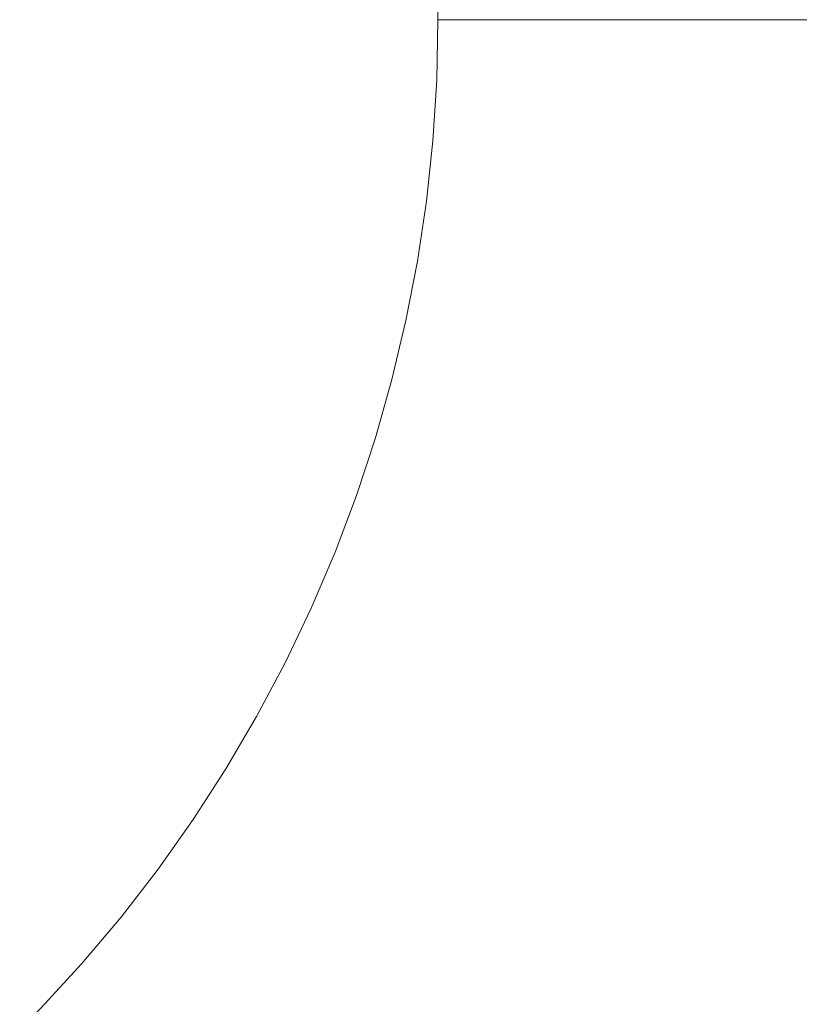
# Model space of a CAD drawing. Header units: centimetres. Extents: x -25.8 to 27.5, y 33.3 to 35.1.
# Tile 250 of 256: x 9.4777 to 9.5323, y 33.7712 to 33.8401. Entities that reach past the tile are written whole.
import ezdxf

# ---------------------------------------------------------------- set-up
doc = ezdxf.new("R2010")
doc.units = ezdxf.units.CM
doc.header["$LTSCALE"] = 2.54
doc.layers.add('Lucido design-1', color=7, linetype='Continuous')

# ---------------------------------------------------------------- blocks, each defined once
blk = doc.blocks.new('Gruppo-6-1')
at = {"color": 7, "linetype": 'Continuous', "lineweight": 9}
for points in [[(-25.69296, 35.040112, 330.586121), (-25.69296, 33.440112, 330.586121), (27.40704, 33.440112, 330.586121), (27.40704, 35.040112, 330.586121)], [(-25.69296, 35.040112, 306.619358), (-25.69296, 33.440112, 306.619358), (27.40704, 33.440112, 306.619358), (27.40704, 35.040112, 306.619358)]]:
    blk.add_3dface(points, dxfattribs=at)
for points, invisible_edges in [([(-7.79296, 35.040112, 330.186121), (9.50704, 35.040112, 330.186121), (9.40704, 33.740112, 330.186121), (-7.69296, 33.740112, 330.186121)], 10), ([(-7.79296, 35.040112, 306.219358), (9.50704, 35.040112, 306.219358), (9.40704, 33.740112, 306.219358), (-7.69296, 33.740112, 306.219358)], 10), ([(9.40704, 33.740112, 330.186121), (9.50704, 35.040112, 330.186121), (9.50704, 33.840112, 330.186121)], 9), ([(9.40704, 33.740112, 306.219358), (9.50704, 35.040112, 306.219358), (9.50704, 33.840112, 306.219358)], 9), ([(9.40704, 33.740112, 330.186121), (9.50704, 33.840112, 330.186121), (9.50695, 33.835868, 330.186121)], 9), ([(9.40704, 33.740112, 306.219358), (9.50704, 33.840112, 306.219358), (9.50695, 33.835868, 306.219358)], 9), ([(9.510962, 33.840112, 330.186045), (9.510869, 33.835701, 330.186045), (9.50695, 33.835868, 330.186121), (9.50704, 33.840112, 330.186121)], 3), ([(9.510962, 33.840112, 306.219281), (9.510869, 33.835701, 306.219281), (9.50695, 33.835868, 306.219358), (9.50704, 33.840112, 306.219358)], 3), ([(9.515166, 33.840112, 330.185791), (9.515068, 33.835523, 330.185791), (9.510869, 33.835701, 330.186045), (9.510962, 33.840112, 330.186045)], 7), ([(9.515166, 33.840112, 306.219028), (9.515068, 33.835523, 306.219028), (9.510869, 33.835701, 306.219281), (9.510962, 33.840112, 306.219281)], 7), ([(9.515068, 33.835523, 330.185791), (9.515166, 33.840112, 330.185791), (9.515259, 33.840112, 330.185781)], 9), ([(9.515259, 33.840112, 330.185781), (9.519353, 33.840112, 330.185361), (9.519252, 33.835345, 330.185361), (9.515068, 33.835523, 330.185791)], 14), ([(9.515068, 33.835523, 306.219028), (9.515166, 33.840112, 306.219028), (9.515259, 33.840112, 306.219018)], 9), ([(9.515259, 33.840112, 306.219018), (9.519353, 33.840112, 306.218597), (9.519252, 33.835345, 306.218597), (9.515068, 33.835523, 306.219028)], 14), ([(9.519252, 33.835345, 330.185361), (9.519353, 33.840112, 330.185361), (9.519548, 33.840112, 330.185332)], 9), ([(9.519548, 33.840112, 330.185332), (9.523514, 33.840112, 330.184755), (9.523409, 33.835169, 330.184755), (9.519252, 33.835345, 330.185361)], 14), ([(9.519252, 33.835345, 306.218597), (9.519353, 33.840112, 306.218597), (9.519548, 33.840112, 306.218569)], 9), ([(9.519548, 33.840112, 306.218569), (9.523514, 33.840112, 306.217992), (9.523409, 33.835169, 306.217992), (9.519252, 33.835345, 306.218597)], 14), ([(9.523409, 33.835169, 330.184755), (9.523514, 33.840112, 330.184755), (9.523807, 33.840112, 330.1847)], 9), ([(9.523807, 33.840112, 330.1847), (9.527642, 33.840112, 330.183976), (9.527534, 33.834993, 330.183976), (9.523409, 33.835169, 330.184755)], 14), ([(9.523409, 33.835169, 306.217992), (9.523514, 33.840112, 306.217992), (9.523807, 33.840112, 306.217937)], 9), ([(9.523807, 33.840112, 306.217937), (9.527642, 33.840112, 306.217213), (9.527534, 33.834993, 306.217213), (9.523409, 33.835169, 306.217992)], 14), ([(9.527534, 33.834993, 330.183976), (9.527642, 33.840112, 330.183976), (9.528027, 33.840112, 330.183887)], 9), ([(9.528027, 33.840112, 330.183887), (9.53173, 33.840112, 330.183026), (9.531618, 33.83482, 330.183026), (9.527534, 33.834993, 330.183976)], 14), ([(9.527534, 33.834993, 306.217213), (9.527642, 33.840112, 306.217213), (9.528027, 33.840112, 306.217124)], 9), ([(9.528027, 33.840112, 306.217124), (9.53173, 33.840112, 306.216262), (9.531618, 33.83482, 306.216262), (9.527534, 33.834993, 306.217213)], 14), ([(9.531618, 33.83482, 330.183026), (9.53173, 33.840112, 330.183026), (9.532202, 33.840112, 330.182895)], 9), ([(9.532202, 33.840112, 330.182895), (9.535771, 33.840112, 330.181905), (9.535655, 33.834649, 330.181905), (9.531618, 33.83482, 330.183026)], 14), ([(9.531618, 33.83482, 306.216262), (9.53173, 33.840112, 306.216262), (9.532202, 33.840112, 306.216132)], 9), ([(9.532202, 33.840112, 306.216132), (9.535771, 33.840112, 306.215142), (9.535655, 33.834649, 306.215142), (9.531618, 33.83482, 306.216262)], 14), ([(9.50695, 33.835868, 330.186121), (9.50668, 33.831631, 330.186121), (9.50623, 33.82741, 330.186121), (9.40704, 33.740112, 330.186121)], 12), ([(9.50695, 33.835868, 306.219358), (9.50668, 33.831631, 306.219358), (9.50623, 33.82741, 306.219358), (9.40704, 33.740112, 306.219358)], 12), ([(9.510869, 33.835701, 330.186045), (9.510588, 33.831299, 330.186045), (9.50668, 33.831631, 330.186121), (9.50695, 33.835868, 330.186121)], 11), ([(9.510869, 33.835701, 306.219281), (9.510588, 33.831299, 306.219281), (9.50668, 33.831631, 306.219358), (9.50695, 33.835868, 306.219358)], 11), ([(9.515068, 33.835523, 330.185791), (9.514776, 33.830942, 330.185791), (9.510588, 33.831299, 330.186045), (9.510869, 33.835701, 330.186045)], 15), ([(9.515068, 33.835523, 306.219028), (9.514776, 33.830942, 306.219028), (9.510588, 33.831299, 306.219281), (9.510869, 33.835701, 306.219281)], 15), ([(9.519252, 33.835345, 330.185361), (9.518948, 33.830587, 330.185361), (9.514776, 33.830942, 330.185791), (9.515068, 33.835523, 330.185791)], 15), ([(9.519252, 33.835345, 306.218597), (9.518948, 33.830587, 306.218597), (9.514776, 33.830942, 306.219028), (9.515068, 33.835523, 306.219028)], 15), ([(9.523409, 33.835169, 330.184755), (9.523095, 33.830234, 330.184755), (9.518948, 33.830587, 330.185361), (9.519252, 33.835345, 330.185361)], 15), ([(9.523409, 33.835169, 306.217992), (9.523095, 33.830234, 306.217992), (9.518948, 33.830587, 306.218597), (9.519252, 33.835345, 306.218597)], 15), ([(9.527534, 33.834993, 330.183976), (9.527208, 33.829884, 330.183976), (9.523095, 33.830234, 330.184755), (9.523409, 33.835169, 330.184755)], 15), ([(9.527534, 33.834993, 306.217213), (9.527208, 33.829884, 306.217213), (9.523095, 33.830234, 306.217992), (9.523409, 33.835169, 306.217992)], 15), ([(9.531618, 33.83482, 330.183026), (9.531281, 33.829538, 330.183026), (9.527208, 33.829884, 330.183976), (9.527534, 33.834993, 330.183976)], 15), ([(9.531618, 33.83482, 306.216262), (9.531281, 33.829538, 306.216262), (9.527208, 33.829884, 306.217213), (9.527534, 33.834993, 306.217213)], 15), ([(9.535655, 33.834649, 330.181905), (9.535307, 33.829195, 330.181905), (9.531281, 33.829538, 330.183026), (9.531618, 33.83482, 330.183026)], 15), ([(9.535655, 33.834649, 306.215142), (9.535307, 33.829195, 306.215142), (9.531281, 33.829538, 306.216262), (9.531618, 33.83482, 306.216262)], 15), ([(9.510588, 33.831299, 330.186045), (9.510121, 33.826912, 330.186045), (9.50623, 33.82741, 330.186121), (9.50668, 33.831631, 330.186121)], 11), ([(9.510588, 33.831299, 306.219281), (9.510121, 33.826912, 306.219281), (9.50623, 33.82741, 306.219358), (9.50668, 33.831631, 306.219358)], 11), ([(9.514776, 33.830942, 330.185791), (9.51429, 33.826378, 330.185791), (9.510121, 33.826912, 330.186045), (9.510588, 33.831299, 330.186045)], 15), ([(9.514776, 33.830942, 306.219028), (9.51429, 33.826378, 306.219028), (9.510121, 33.826912, 306.219281), (9.510588, 33.831299, 306.219281)], 15), ([(9.518948, 33.830587, 330.185361), (9.518443, 33.825846, 330.185361), (9.51429, 33.826378, 330.185791), (9.514776, 33.830942, 330.185791)], 15), ([(9.518948, 33.830587, 306.218597), (9.518443, 33.825846, 306.218597), (9.51429, 33.826378, 306.219028), (9.514776, 33.830942, 306.219028)], 15), ([(9.523095, 33.830234, 330.184755), (9.522571, 33.825318, 330.184755), (9.518443, 33.825846, 330.185361), (9.518948, 33.830587, 330.185361)], 15), ([(9.523095, 33.830234, 306.217992), (9.522571, 33.825318, 306.217992), (9.518443, 33.825846, 306.218597), (9.518948, 33.830587, 306.218597)], 15), ([(9.527208, 33.829884, 330.183976), (9.526666, 33.824793, 330.183976), (9.522571, 33.825318, 330.184755), (9.523095, 33.830234, 330.184755)], 15), ([(9.527208, 33.829884, 306.217213), (9.526666, 33.824793, 306.217213), (9.522571, 33.825318, 306.217992), (9.523095, 33.830234, 306.217992)], 15), ([(9.531281, 33.829538, 330.183026), (9.53072, 33.824274, 330.183026), (9.526666, 33.824793, 330.183976), (9.527208, 33.829884, 330.183976)], 15), ([(9.531281, 33.829538, 306.216262), (9.53072, 33.824274, 306.216262), (9.526666, 33.824793, 306.217213), (9.527208, 33.829884, 306.217213)], 15), ([(9.535307, 33.829195, 330.181905), (9.534728, 33.823761, 330.181905), (9.53072, 33.824274, 330.183026), (9.531281, 33.829538, 330.183026)], 15), ([(9.535307, 33.829195, 306.215142), (9.534728, 33.823761, 306.215142), (9.53072, 33.824274, 306.216262), (9.531281, 33.829538, 306.216262)], 15), ([(9.40704, 33.740112, 330.186121), (9.50623, 33.82741, 330.186121), (9.505602, 33.823212, 330.186121), (9.504796, 33.819044, 330.186121)], 9), ([(9.50623, 33.82741, 306.219358), (9.505602, 33.823212, 306.219358), (9.40704, 33.740112, 306.219358)], 10), ([(9.510121, 33.826912, 330.186045), (9.509467, 33.822549, 330.186045), (9.505602, 33.823212, 330.186121), (9.50623, 33.82741, 330.186121)], 11), ([(9.510121, 33.826912, 306.219281), (9.509467, 33.822549, 306.219281), (9.505602, 33.823212, 306.219358), (9.50623, 33.82741, 306.219358)], 11), ([(9.51429, 33.826378, 330.185791), (9.51361, 33.821839, 330.185791), (9.509467, 33.822549, 330.186045), (9.510121, 33.826912, 330.186045)], 15), ([(9.51429, 33.826378, 306.219028), (9.51361, 33.821839, 306.219028), (9.509467, 33.822549, 306.219281), (9.510121, 33.826912, 306.219281)], 15), ([(9.518443, 33.825846, 330.185361), (9.517737, 33.821131, 330.185361), (9.51361, 33.821839, 330.185791), (9.51429, 33.826378, 330.185791)], 15), ([(9.518443, 33.825846, 306.218597), (9.517737, 33.821131, 306.218597), (9.51361, 33.821839, 306.219028), (9.51429, 33.826378, 306.219028)], 15), ([(9.522571, 33.825318, 330.184755), (9.521839, 33.820428, 330.184755), (9.517737, 33.821131, 330.185361), (9.518443, 33.825846, 330.185361)], 15), ([(9.522571, 33.825318, 306.217992), (9.521839, 33.820428, 306.217992), (9.517737, 33.821131, 306.218597), (9.518443, 33.825846, 306.218597)], 15), ([(9.526666, 33.824793, 330.183976), (9.525908, 33.81973, 330.183976), (9.521839, 33.820428, 330.184755), (9.522571, 33.825318, 330.184755)], 15), ([(9.526666, 33.824793, 306.217213), (9.525908, 33.81973, 306.217213), (9.521839, 33.820428, 306.217992), (9.522571, 33.825318, 306.217992)], 15), ([(9.53072, 33.824274, 330.183026), (9.529937, 33.819039, 330.183026), (9.525908, 33.81973, 330.183976), (9.526666, 33.824793, 330.183976)], 15), ([(9.53072, 33.824274, 306.216262), (9.529937, 33.819039, 306.216262), (9.525908, 33.81973, 306.217213), (9.526666, 33.824793, 306.217213)], 15), ([(9.534728, 33.823761, 330.181905), (9.533919, 33.818356, 330.181905), (9.529937, 33.819039, 330.183026), (9.53072, 33.824274, 330.183026)], 15), ([(9.534728, 33.823761, 306.215142), (9.533919, 33.818356, 306.215142), (9.529937, 33.819039, 306.216262), (9.53072, 33.824274, 306.216262)], 15), ([(9.40704, 33.740112, 306.219358), (9.505602, 33.823212, 306.219358), (9.504796, 33.819044, 306.219358), (9.503813, 33.814914, 306.219358)], 9), ([(9.509467, 33.822549, 330.186045), (9.50863, 33.818218, 330.186045), (9.504796, 33.819044, 330.186121), (9.505602, 33.823212, 330.186121)], 11), ([(9.509467, 33.822549, 306.219281), (9.50863, 33.818218, 306.219281), (9.504796, 33.819044, 306.219358), (9.505602, 33.823212, 306.219358)], 11), ([(9.51361, 33.821839, 330.185791), (9.512739, 33.817332, 330.185791), (9.50863, 33.818218, 330.186045), (9.509467, 33.822549, 330.186045)], 15), ([(9.51361, 33.821839, 306.219028), (9.512739, 33.817332, 306.219028), (9.50863, 33.818218, 306.219281), (9.509467, 33.822549, 306.219281)], 15), ([(9.517737, 33.821131, 330.185361), (9.516832, 33.81645, 330.185361), (9.512739, 33.817332, 330.185791), (9.51361, 33.821839, 330.185791)], 15), ([(9.517737, 33.821131, 306.218597), (9.516832, 33.81645, 306.218597), (9.512739, 33.817332, 306.219028), (9.51361, 33.821839, 306.219028)], 15), ([(9.521839, 33.820428, 330.184755), (9.5209, 33.815573, 330.184755), (9.516832, 33.81645, 330.185361), (9.517737, 33.821131, 330.185361)], 15), ([(9.521839, 33.820428, 306.217992), (9.5209, 33.815573, 306.217992), (9.516832, 33.81645, 306.218597), (9.517737, 33.821131, 306.218597)], 15), ([(9.525908, 33.81973, 330.183976), (9.524936, 33.814704, 330.183976), (9.5209, 33.815573, 330.184755), (9.521839, 33.820428, 330.184755)], 15), ([(9.525908, 33.81973, 306.217213), (9.524936, 33.814704, 306.217213), (9.5209, 33.815573, 306.217992), (9.521839, 33.820428, 306.217992)], 15), ([(9.529937, 33.819039, 330.183026), (9.528932, 33.813842, 330.183026), (9.524936, 33.814704, 330.183976), (9.525908, 33.81973, 330.183976)], 15), ([(9.529937, 33.819039, 306.216262), (9.528932, 33.813842, 306.216262), (9.524936, 33.814704, 306.217213), (9.525908, 33.81973, 306.217213)], 15), ([(9.504796, 33.819044, 330.186121), (9.503813, 33.814914, 330.186121), (9.502657, 33.81083, 330.186121), (9.40704, 33.740112, 330.186121)], 12), ([(9.50863, 33.818218, 330.186045), (9.507609, 33.813926, 330.186045), (9.503813, 33.814914, 330.186121), (9.504796, 33.819044, 330.186121)], 11), ([(9.50863, 33.818218, 306.219281), (9.507609, 33.813926, 306.219281), (9.503813, 33.814914, 306.219358), (9.504796, 33.819044, 306.219358)], 11), ([(9.533919, 33.818356, 330.181905), (9.532881, 33.812991, 330.181905), (9.528932, 33.813842, 330.183026), (9.529937, 33.819039, 330.183026)], 15), ([(9.533919, 33.818356, 306.215142), (9.532881, 33.812991, 306.215142), (9.528932, 33.813842, 306.216262), (9.529937, 33.819039, 306.216262)], 15), ([(9.512739, 33.817332, 330.185791), (9.511677, 33.812867, 330.185791), (9.507609, 33.813926, 330.186045), (9.50863, 33.818218, 330.186045)], 15), ([(9.512739, 33.817332, 306.219028), (9.511677, 33.812867, 306.219028), (9.507609, 33.813926, 306.219281), (9.50863, 33.818218, 306.219281)], 15), ([(9.516832, 33.81645, 330.185361), (9.515729, 33.811812, 330.185361), (9.511677, 33.812867, 330.185791), (9.512739, 33.817332, 330.185791)], 15), ([(9.516832, 33.81645, 306.218597), (9.515729, 33.811812, 306.218597), (9.511677, 33.812867, 306.219028), (9.512739, 33.817332, 306.219028)], 15), ([(9.5209, 33.815573, 330.184755), (9.519756, 33.810763, 330.184755), (9.515729, 33.811812, 330.185361), (9.516832, 33.81645, 330.185361)], 15), ([(9.5209, 33.815573, 306.217992), (9.519756, 33.810763, 306.217992), (9.515729, 33.811812, 306.218597), (9.516832, 33.81645, 306.218597)], 15), ([(9.524936, 33.814704, 330.183976), (9.523751, 33.809723, 330.183976), (9.519756, 33.810763, 330.184755), (9.5209, 33.815573, 330.184755)], 15), ([(9.524936, 33.814704, 306.217213), (9.523751, 33.809723, 306.217213), (9.519756, 33.810763, 306.217992), (9.5209, 33.815573, 306.217992)], 15), ([(9.503813, 33.814914, 306.219358), (9.502657, 33.81083, 306.219358), (9.40704, 33.740112, 306.219358)], 10), ([(9.507609, 33.813926, 330.186045), (9.506407, 33.809681, 330.186045), (9.502657, 33.81083, 330.186121), (9.503813, 33.814914, 330.186121)], 11), ([(9.507609, 33.813926, 306.219281), (9.506407, 33.809681, 306.219281), (9.502657, 33.81083, 306.219358), (9.503813, 33.814914, 306.219358)], 11), ([(9.528932, 33.813842, 330.183026), (9.527707, 33.808693, 330.183026), (9.523751, 33.809723, 330.183976), (9.524936, 33.814704, 330.183976)], 15), ([(9.528932, 33.813842, 306.216262), (9.527707, 33.808693, 306.216262), (9.523751, 33.809723, 306.217213), (9.524936, 33.814704, 306.217213)], 15), ([(9.511677, 33.812867, 330.185791), (9.510426, 33.80845, 330.185791), (9.506407, 33.809681, 330.186045), (9.507609, 33.813926, 330.186045)], 15), ([(9.511677, 33.812867, 306.219028), (9.510426, 33.80845, 306.219028), (9.506407, 33.809681, 306.219281), (9.507609, 33.813926, 306.219281)], 15), ([(9.532881, 33.812991, 330.181905), (9.531617, 33.807675, 330.181905), (9.527707, 33.808693, 330.183026), (9.528932, 33.813842, 330.183026)], 15), ([(9.532881, 33.812991, 306.215142), (9.531617, 33.807675, 306.215142), (9.527707, 33.808693, 306.216262), (9.528932, 33.813842, 306.216262)], 15), ([(9.515729, 33.811812, 330.185361), (9.51443, 33.807224, 330.185361), (9.510426, 33.80845, 330.185791), (9.511677, 33.812867, 330.185791)], 15), ([(9.515729, 33.811812, 306.218597), (9.51443, 33.807224, 306.218597), (9.510426, 33.80845, 306.219028), (9.511677, 33.812867, 306.219028)], 15), ([(9.536778, 33.812151, 330.180618), (9.535474, 33.80667, 330.180618), (9.531617, 33.807675, 330.181905), (9.532881, 33.812991, 330.181905)], 15), ([(9.536778, 33.812151, 306.213855), (9.535474, 33.80667, 306.213855), (9.531617, 33.807675, 306.215142), (9.532881, 33.812991, 306.215142)], 15), ([(9.519756, 33.810763, 330.184755), (9.518409, 33.806006, 330.184755), (9.51443, 33.807224, 330.185361), (9.515729, 33.811812, 330.185361)], 15), ([(9.519756, 33.810763, 306.217992), (9.518409, 33.806006, 306.217992), (9.51443, 33.807224, 306.218597), (9.515729, 33.811812, 306.218597)], 15), ([(9.40704, 33.740112, 330.186121), (9.502657, 33.81083, 330.186121), (9.501328, 33.806798, 330.186121), (9.499829, 33.802826, 330.186121)], 9), ([(9.40704, 33.740112, 306.219358), (9.502657, 33.81083, 306.219358), (9.501328, 33.806798, 306.219358), (9.499829, 33.802826, 306.219358)], 9), ([(9.506407, 33.809681, 330.186045), (9.505026, 33.805491, 330.186045), (9.501328, 33.806798, 330.186121), (9.502657, 33.81083, 330.186121)], 11), ([(9.506407, 33.809681, 306.219281), (9.505026, 33.805491, 306.219281), (9.501328, 33.806798, 306.219358), (9.502657, 33.81083, 306.219358)], 11), ([(9.523751, 33.809723, 330.183976), (9.522356, 33.804797, 330.183976), (9.518409, 33.806006, 330.184755), (9.519756, 33.810763, 330.184755)], 15), ([(9.523751, 33.809723, 306.217213), (9.522356, 33.804797, 306.217213), (9.518409, 33.806006, 306.217992), (9.519756, 33.810763, 306.217992)], 15), ([(9.510426, 33.80845, 330.185791), (9.508989, 33.804091, 330.185791), (9.505026, 33.805491, 330.186045), (9.506407, 33.809681, 330.186045)], 15), ([(9.510426, 33.80845, 306.219028), (9.508989, 33.804091, 306.219028), (9.505026, 33.805491, 306.219281), (9.506407, 33.809681, 306.219281)], 15), ([(9.527707, 33.808693, 330.183026), (9.526265, 33.8036, 330.183026), (9.522356, 33.804797, 330.183976), (9.523751, 33.809723, 330.183976)], 15), ([(9.527707, 33.808693, 306.216262), (9.526265, 33.8036, 306.216262), (9.522356, 33.804797, 306.217213), (9.523751, 33.809723, 306.217213)], 15), ([(9.51443, 33.807224, 330.185361), (9.512937, 33.802696, 330.185361), (9.508989, 33.804091, 330.185791), (9.510426, 33.80845, 330.185791)], 15), ([(9.51443, 33.807224, 306.218597), (9.512937, 33.802696, 306.218597), (9.508989, 33.804091, 306.219028), (9.510426, 33.80845, 306.219028)], 15), ([(9.531617, 33.807675, 330.181905), (9.530128, 33.802417, 330.181905), (9.526265, 33.8036, 330.183026), (9.527707, 33.808693, 330.183026)], 15), ([(9.531617, 33.807675, 306.215142), (9.530128, 33.802417, 306.215142), (9.526265, 33.8036, 306.216262), (9.527707, 33.808693, 306.216262)], 15), ([(9.518409, 33.806006, 330.184755), (9.516861, 33.80131, 330.184755), (9.512937, 33.802696, 330.185361), (9.51443, 33.807224, 330.185361)], 15), ([(9.518409, 33.806006, 306.217992), (9.516861, 33.80131, 306.217992), (9.512937, 33.802696, 306.218597), (9.51443, 33.807224, 306.218597)], 15), ([(9.535474, 33.80667, 330.180618), (9.533939, 33.80125, 330.180618), (9.530128, 33.802417, 330.181905), (9.531617, 33.807675, 330.181905)], 15), ([(9.535474, 33.80667, 306.213855), (9.533939, 33.80125, 306.213855), (9.530128, 33.802417, 306.215142), (9.531617, 33.807675, 306.215142)], 15), ([(9.505026, 33.805491, 330.186045), (9.503468, 33.801364, 330.186045), (9.499829, 33.802826, 330.186121), (9.501328, 33.806798, 330.186121)], 11), ([(9.505026, 33.805491, 306.219281), (9.503468, 33.801364, 306.219281), (9.499829, 33.802826, 306.219358), (9.501328, 33.806798, 306.219358)], 11), ([(9.522356, 33.804797, 330.183976), (9.520753, 33.799935, 330.183976), (9.516861, 33.80131, 330.184755), (9.518409, 33.806006, 330.184755)], 15), ([(9.522356, 33.804797, 306.217213), (9.520753, 33.799935, 306.217213), (9.516861, 33.80131, 306.217992), (9.518409, 33.806006, 306.217992)], 15), ([(9.508989, 33.804091, 330.185791), (9.507369, 33.799797, 330.185791), (9.503468, 33.801364, 330.186045), (9.505026, 33.805491, 330.186045)], 15), ([(9.508989, 33.804091, 306.219028), (9.507369, 33.799797, 306.219028), (9.503468, 33.801364, 306.219281), (9.505026, 33.805491, 306.219281)], 15), ([(9.526265, 33.8036, 330.183026), (9.524608, 33.798573, 330.183026), (9.520753, 33.799935, 330.183976), (9.522356, 33.804797, 330.183976)], 15), ([(9.526265, 33.8036, 306.216262), (9.524608, 33.798573, 306.216262), (9.520753, 33.799935, 306.217213), (9.522356, 33.804797, 306.217213)], 15), ([(9.512937, 33.802696, 330.185361), (9.511254, 33.798235, 330.185361), (9.507369, 33.799797, 330.185791), (9.508989, 33.804091, 330.185791)], 15), ([(9.512937, 33.802696, 306.218597), (9.511254, 33.798235, 306.218597), (9.507369, 33.799797, 306.219028), (9.508989, 33.804091, 306.219028)], 15), ([(9.530128, 33.802417, 330.181905), (9.528417, 33.797227, 330.181905), (9.524608, 33.798573, 330.183026), (9.526265, 33.8036, 330.183026)], 15), ([(9.530128, 33.802417, 306.215142), (9.528417, 33.797227, 306.215142), (9.524608, 33.798573, 306.216262), (9.526265, 33.8036, 306.216262)], 15), ([(9.499829, 33.802826, 330.186121), (9.498163, 33.798922, 330.186121), (9.40704, 33.740112, 330.186121)], 10), ([(9.40704, 33.740112, 306.219358), (9.499829, 33.802826, 306.219358), (9.498163, 33.798922, 306.219358)], 9), ([(9.503468, 33.801364, 330.186045), (9.501737, 33.797306, 330.186045), (9.498163, 33.798922, 330.186121), (9.499829, 33.802826, 330.186121)], 11), ([(9.503468, 33.801364, 306.219281), (9.501737, 33.797306, 306.219281), (9.498163, 33.798922, 306.219358), (9.499829, 33.802826, 306.219358)], 11), ([(9.516861, 33.80131, 330.184755), (9.515115, 33.796684, 330.184755), (9.511254, 33.798235, 330.185361), (9.512937, 33.802696, 330.185361)], 15), ([(9.516861, 33.80131, 306.217992), (9.515115, 33.796684, 306.217992), (9.511254, 33.798235, 306.218597), (9.512937, 33.802696, 306.218597)], 15), ([(9.533939, 33.80125, 330.180618), (9.532176, 33.795899, 330.180618), (9.528417, 33.797227, 330.181905), (9.530128, 33.802417, 330.181905)], 15), ([(9.533939, 33.80125, 306.213855), (9.532176, 33.795899, 306.213855), (9.528417, 33.797227, 306.215142), (9.530128, 33.802417, 306.215142)], 15), ([(9.507369, 33.799797, 330.185791), (9.505567, 33.795575, 330.185791), (9.501737, 33.797306, 330.186045), (9.503468, 33.801364, 330.186045)], 15), ([(9.507369, 33.799797, 306.219028), (9.505567, 33.795575, 306.219028), (9.501737, 33.797306, 306.219281), (9.503468, 33.801364, 306.219281)], 15), ([(9.520753, 33.799935, 330.183976), (9.518946, 33.795145, 330.183976), (9.515115, 33.796684, 330.184755), (9.516861, 33.80131, 330.184755)], 15), ([(9.520753, 33.799935, 306.217213), (9.518946, 33.795145, 306.217213), (9.515115, 33.796684, 306.217992), (9.516861, 33.80131, 306.217992)], 15), ([(9.537692, 33.8001, 330.179167), (9.535876, 33.794591, 330.179167), (9.532176, 33.795899, 330.180618), (9.533939, 33.80125, 330.180618)], 15), ([(9.537692, 33.8001, 306.212403), (9.535876, 33.794591, 306.212403), (9.532176, 33.795899, 306.213855), (9.533939, 33.80125, 306.213855)], 15), ([(9.511254, 33.798235, 330.185361), (9.509383, 33.79385, 330.185361), (9.505567, 33.795575, 330.185791), (9.507369, 33.799797, 330.185791)], 15), ([(9.511254, 33.798235, 306.218597), (9.509383, 33.79385, 306.218597), (9.505567, 33.795575, 306.219028), (9.507369, 33.799797, 306.219028)], 15), ([(9.524608, 33.798573, 330.183026), (9.522739, 33.79362, 330.183026), (9.518946, 33.795145, 330.183976), (9.520753, 33.799935, 330.183976)], 15), ([(9.524608, 33.798573, 306.216262), (9.522739, 33.79362, 306.216262), (9.518946, 33.795145, 306.217213), (9.520753, 33.799935, 306.217213)], 15), ([(9.498163, 33.798922, 330.186121), (9.496333, 33.795092, 330.186121), (9.40704, 33.740112, 330.186121)], 10), ([(9.498163, 33.798922, 306.219358), (9.496333, 33.795092, 306.219358), (9.494341, 33.791343, 306.219358), (9.40704, 33.740112, 306.219358)], 12), ([(9.501737, 33.797306, 330.186045), (9.499835, 33.793326, 330.186045), (9.496333, 33.795092, 330.186121), (9.498163, 33.798922, 330.186121)], 11), ([(9.501737, 33.797306, 306.219281), (9.499835, 33.793326, 306.219281), (9.496333, 33.795092, 306.219358), (9.498163, 33.798922, 306.219358)], 11), ([(9.515115, 33.796684, 330.184755), (9.513175, 33.792136, 330.184755), (9.509383, 33.79385, 330.185361), (9.511254, 33.798235, 330.185361)], 15), ([(9.515115, 33.796684, 306.217992), (9.513175, 33.792136, 306.217992), (9.509383, 33.79385, 306.218597), (9.511254, 33.798235, 306.218597)], 15), ([(9.528417, 33.797227, 330.181905), (9.526488, 33.792114, 330.181905), (9.522739, 33.79362, 330.183026), (9.524608, 33.798573, 330.183026)], 15), ([(9.528417, 33.797227, 306.215142), (9.526488, 33.792114, 306.215142), (9.522739, 33.79362, 306.216262), (9.524608, 33.798573, 306.216262)], 15), ([(9.505567, 33.795575, 330.185791), (9.503588, 33.791433, 330.185791), (9.499835, 33.793326, 330.186045), (9.501737, 33.797306, 330.186045)], 15), ([(9.505567, 33.795575, 306.219028), (9.503588, 33.791433, 306.219028), (9.499835, 33.793326, 306.219281), (9.501737, 33.797306, 306.219281)], 15), ([(9.518946, 33.795145, 330.183976), (9.516936, 33.790436, 330.183976), (9.513175, 33.792136, 330.184755), (9.515115, 33.796684, 330.184755)], 15), ([(9.518946, 33.795145, 306.217213), (9.516936, 33.790436, 306.217213), (9.513175, 33.792136, 306.217992), (9.515115, 33.796684, 306.217992)], 15), ([(9.532176, 33.795899, 330.180618), (9.530186, 33.790628, 330.180618), (9.526488, 33.792114, 330.181905), (9.528417, 33.797227, 330.181905)], 15), ([(9.532176, 33.795899, 306.213855), (9.530186, 33.790628, 306.213855), (9.526488, 33.792114, 306.215142), (9.528417, 33.797227, 306.215142)], 15), ([(9.509383, 33.79385, 330.185361), (9.507327, 33.789548, 330.185361), (9.503588, 33.791433, 330.185791), (9.505567, 33.795575, 330.185791)], 15), ([(9.509383, 33.79385, 306.218597), (9.507327, 33.789548, 306.218597), (9.503588, 33.791433, 306.219028), (9.505567, 33.795575, 306.219028)], 15), ([(9.535876, 33.794591, 330.179167), (9.533828, 33.789164, 330.179167), (9.530186, 33.790628, 330.180618), (9.532176, 33.795899, 330.180618)], 15), ([(9.535876, 33.794591, 306.212403), (9.533828, 33.789164, 306.212403), (9.530186, 33.790628, 306.213855), (9.532176, 33.795899, 306.213855)], 15), ([(9.40704, 33.740112, 330.186121), (9.496333, 33.795092, 330.186121), (9.494341, 33.791343, 330.186121), (9.492193, 33.787681, 330.186121)], 9), ([(9.499835, 33.793326, 330.186045), (9.497766, 33.78943, 330.186045), (9.494341, 33.791343, 330.186121), (9.496333, 33.795092, 330.186121)], 11), ([(9.499835, 33.793326, 306.219281), (9.497766, 33.78943, 306.219281), (9.494341, 33.791343, 306.219358), (9.496333, 33.795092, 306.219358)], 11), ([(9.522739, 33.79362, 330.183026), (9.520661, 33.788752, 330.183026), (9.516936, 33.790436, 330.183976), (9.518946, 33.795145, 330.183976)], 15), ([(9.522739, 33.79362, 306.216262), (9.520661, 33.788752, 306.216262), (9.516936, 33.790436, 306.217213), (9.518946, 33.795145, 306.217213)], 15), ([(9.503588, 33.791433, 330.185791), (9.501435, 33.78738, 330.185791), (9.497766, 33.78943, 330.186045), (9.499835, 33.793326, 330.186045)], 15), ([(9.503588, 33.791433, 306.219028), (9.501435, 33.78738, 306.219028), (9.497766, 33.78943, 306.219281), (9.499835, 33.793326, 306.219281)], 15), ([(9.513175, 33.792136, 330.184755), (9.511043, 33.787675, 330.184755), (9.507327, 33.789548, 330.185361), (9.509383, 33.79385, 330.185361)], 15), ([(9.513175, 33.792136, 306.217992), (9.511043, 33.787675, 306.217992), (9.507327, 33.789548, 306.218597), (9.509383, 33.79385, 306.218597)], 15), ([(9.526488, 33.792114, 330.181905), (9.524343, 33.787088, 330.181905), (9.520661, 33.788752, 330.183026), (9.522739, 33.79362, 330.183026)], 15), ([(9.526488, 33.792114, 306.215142), (9.524343, 33.787088, 306.215142), (9.520661, 33.788752, 306.216262), (9.522739, 33.79362, 306.216262)], 15), ([(9.516936, 33.790436, 330.183976), (9.514729, 33.785816, 330.183976), (9.511043, 33.787675, 330.184755), (9.513175, 33.792136, 330.184755)], 15), ([(9.516936, 33.790436, 306.217213), (9.514729, 33.785816, 306.217213), (9.511043, 33.787675, 306.217992), (9.513175, 33.792136, 306.217992)], 15), ([(9.530186, 33.790628, 330.180618), (9.527975, 33.785446, 330.180618), (9.524343, 33.787088, 330.181905), (9.526488, 33.792114, 330.181905)], 15), ([(9.530186, 33.790628, 306.213855), (9.527975, 33.785446, 306.213855), (9.524343, 33.787088, 306.215142), (9.526488, 33.792114, 306.215142)], 15), ([(9.40704, 33.740112, 306.219358), (9.494341, 33.791343, 306.219358), (9.492193, 33.787681, 306.219358)], 9), ([(9.497766, 33.78943, 330.186045), (9.495533, 33.785625, 330.186045), (9.492193, 33.787681, 330.186121), (9.494341, 33.791343, 330.186121)], 11), ([(9.497766, 33.78943, 306.219281), (9.495533, 33.785625, 306.219281), (9.492193, 33.787681, 306.219358), (9.494341, 33.791343, 306.219358)], 11), ([(9.507327, 33.789548, 330.185361), (9.505091, 33.785338, 330.185361), (9.501435, 33.78738, 330.185791), (9.503588, 33.791433, 330.185791)], 15), ([(9.507327, 33.789548, 306.218597), (9.505091, 33.785338, 306.218597), (9.501435, 33.78738, 306.219028), (9.503588, 33.791433, 306.219028)], 15), ([(9.533828, 33.789164, 330.179167), (9.531552, 33.783829, 330.179167), (9.527975, 33.785446, 330.180618), (9.530186, 33.790628, 330.180618)], 15), ([(9.533828, 33.789164, 306.212403), (9.531552, 33.783829, 306.212403), (9.527975, 33.785446, 306.213855), (9.530186, 33.790628, 306.213855)], 15), ([(9.520661, 33.788752, 330.183026), (9.518379, 33.783976, 330.183026), (9.514729, 33.785816, 330.183976), (9.516936, 33.790436, 330.183976)], 15), ([(9.520661, 33.788752, 306.216262), (9.518379, 33.783976, 306.216262), (9.514729, 33.785816, 306.217213), (9.516936, 33.790436, 306.217213)], 15), ([(9.501435, 33.78738, 330.185791), (9.499112, 33.783421, 330.185791), (9.495533, 33.785625, 330.186045), (9.497766, 33.78943, 330.186045)], 15), ([(9.501435, 33.78738, 306.219028), (9.499112, 33.783421, 306.219028), (9.495533, 33.785625, 306.219281), (9.497766, 33.78943, 306.219281)], 15), ([(9.511043, 33.787675, 330.184755), (9.508724, 33.783308, 330.184755), (9.505091, 33.785338, 330.185361), (9.507327, 33.789548, 330.185361)], 15), ([(9.511043, 33.787675, 306.217992), (9.508724, 33.783308, 306.217992), (9.505091, 33.785338, 306.218597), (9.507327, 33.789548, 306.218597)], 15), ([(9.537407, 33.787726, 330.177554), (9.535067, 33.78224, 330.177554), (9.531552, 33.783829, 330.179167), (9.533828, 33.789164, 330.179167)], 15), ([(9.537407, 33.787726, 306.210791), (9.535067, 33.78224, 306.210791), (9.531552, 33.783829, 306.212403), (9.533828, 33.789164, 306.212403)], 15), ([(9.524343, 33.787088, 330.181905), (9.521987, 33.782157, 330.181905), (9.518379, 33.783976, 330.183026), (9.520661, 33.788752, 330.183026)], 15), ([(9.524343, 33.787088, 306.215142), (9.521987, 33.782157, 306.215142), (9.518379, 33.783976, 306.216262), (9.520661, 33.788752, 306.216262)], 15), ([(9.492193, 33.787681, 330.186121), (9.489891, 33.784115, 330.186121), (9.40704, 33.740112, 330.186121)], 10), ([(9.492193, 33.787681, 306.219358), (9.489891, 33.784115, 306.219358), (9.48744, 33.780649, 306.219358), (9.40704, 33.740112, 306.219358)], 12), ([(9.495533, 33.785625, 330.186045), (9.493141, 33.781918, 330.186045), (9.489891, 33.784115, 330.186121), (9.492193, 33.787681, 330.186121)], 11), ([(9.495533, 33.785625, 306.219281), (9.493141, 33.781918, 306.219281), (9.489891, 33.784115, 306.219358), (9.492193, 33.787681, 306.219358)], 11), ([(9.505091, 33.785338, 330.185361), (9.502678, 33.781225, 330.185361), (9.499112, 33.783421, 330.185791), (9.501435, 33.78738, 330.185791)], 15), ([(9.505091, 33.785338, 306.218597), (9.502678, 33.781225, 306.218597), (9.499112, 33.783421, 306.219028), (9.501435, 33.78738, 306.219028)], 15), ([(9.514729, 33.785816, 330.183976), (9.512328, 33.781295, 330.183976), (9.508724, 33.783308, 330.184755), (9.511043, 33.787675, 330.184755)], 15), ([(9.514729, 33.785816, 306.217213), (9.512328, 33.781295, 306.217213), (9.508724, 33.783308, 306.217992), (9.511043, 33.787675, 306.217992)], 15), ([(9.527975, 33.785446, 330.180618), (9.525546, 33.780362, 330.180618), (9.521987, 33.782157, 330.181905), (9.524343, 33.787088, 330.181905)], 15), ([(9.527975, 33.785446, 306.213855), (9.525546, 33.780362, 306.213855), (9.521987, 33.782157, 306.215142), (9.524343, 33.787088, 306.215142)], 15), ([(9.518379, 33.783976, 330.183026), (9.515896, 33.779301, 330.183026), (9.512328, 33.781295, 330.183976), (9.514729, 33.785816, 330.183976)], 15), ([(9.518379, 33.783976, 306.216262), (9.515896, 33.779301, 306.216262), (9.512328, 33.781295, 306.217213), (9.514729, 33.785816, 306.217213)], 15), ([(9.499112, 33.783421, 330.185791), (9.496623, 33.779564, 330.185791), (9.493141, 33.781918, 330.186045), (9.495533, 33.785625, 330.186045)], 15), ([(9.499112, 33.783421, 306.219028), (9.496623, 33.779564, 306.219028), (9.493141, 33.781918, 306.219281), (9.495533, 33.785625, 306.219281)], 15), ([(9.508724, 33.783308, 330.184755), (9.506221, 33.779044, 330.184755), (9.502678, 33.781225, 330.185361), (9.505091, 33.785338, 330.185361)], 15), ([(9.508724, 33.783308, 306.217992), (9.506221, 33.779044, 306.217992), (9.502678, 33.781225, 306.218597), (9.505091, 33.785338, 306.218597)], 15), ([(9.531552, 33.783829, 330.179167), (9.529051, 33.778595, 330.179167), (9.525546, 33.780362, 330.180618), (9.527975, 33.785446, 330.180618)], 15), ([(9.531552, 33.783829, 306.212403), (9.529051, 33.778595, 306.212403), (9.525546, 33.780362, 306.213855), (9.527975, 33.785446, 306.213855)], 15), ([(9.40704, 33.740112, 330.186121), (9.489891, 33.784115, 330.186121), (9.48744, 33.780649, 330.186121), (9.484844, 33.77729, 330.186121)], 9), ([(9.493141, 33.781918, 330.186045), (9.490593, 33.778316, 330.186045), (9.48744, 33.780649, 330.186121), (9.489891, 33.784115, 330.186121)], 11), ([(9.493141, 33.781918, 306.219281), (9.490593, 33.778316, 306.219281), (9.48744, 33.780649, 306.219358), (9.489891, 33.784115, 306.219358)], 11), ([(9.521987, 33.782157, 330.181905), (9.519424, 33.777331, 330.181905), (9.515896, 33.779301, 330.183026), (9.518379, 33.783976, 330.183026)], 15), ([(9.521987, 33.782157, 306.215142), (9.519424, 33.777331, 306.215142), (9.515896, 33.779301, 306.216262), (9.518379, 33.783976, 306.216262)], 15), ([(9.535067, 33.78224, 330.177554), (9.532495, 33.776859, 330.177554), (9.529051, 33.778595, 330.179167), (9.531552, 33.783829, 330.179167)], 15), ([(9.535067, 33.78224, 306.210791), (9.532495, 33.776859, 306.210791), (9.529051, 33.778595, 306.212403), (9.531552, 33.783829, 306.212403)], 15), ([(9.502678, 33.781225, 330.185361), (9.500092, 33.77722, 330.185361), (9.496623, 33.779564, 330.185791), (9.499112, 33.783421, 330.185791)], 15), ([(9.502678, 33.781225, 306.218597), (9.500092, 33.77722, 306.218597), (9.496623, 33.779564, 306.219028), (9.499112, 33.783421, 306.219028)], 15), ([(9.512328, 33.781295, 330.183976), (9.509736, 33.776879, 330.183976), (9.506221, 33.779044, 330.184755), (9.508724, 33.783308, 330.184755)], 15), ([(9.512328, 33.781295, 306.217213), (9.509736, 33.776879, 306.217213), (9.506221, 33.779044, 306.217992), (9.508724, 33.783308, 306.217992)], 15), ([(9.496623, 33.779564, 330.185791), (9.493973, 33.775817, 330.185791), (9.490593, 33.778316, 330.186045), (9.493141, 33.781918, 330.186045)], 15), ([(9.496623, 33.779564, 306.219028), (9.493973, 33.775817, 306.219028), (9.490593, 33.778316, 306.219281), (9.493141, 33.781918, 306.219281)], 15), ([(9.525546, 33.780362, 330.180618), (9.522903, 33.775387, 330.180618), (9.519424, 33.777331, 330.181905), (9.521987, 33.782157, 330.181905)], 15), ([(9.525546, 33.780362, 306.213855), (9.522903, 33.775387, 306.213855), (9.519424, 33.777331, 306.215142), (9.521987, 33.782157, 306.215142)], 15), ([(9.506221, 33.779044, 330.184755), (9.50354, 33.774889, 330.184755), (9.500092, 33.77722, 330.185361), (9.502678, 33.781225, 330.185361)], 15), ([(9.506221, 33.779044, 306.217992), (9.50354, 33.774889, 306.217992), (9.500092, 33.77722, 306.218597), (9.502678, 33.781225, 306.218597)], 15), ([(9.515896, 33.779301, 330.183026), (9.513217, 33.774736, 330.183026), (9.509736, 33.776879, 330.183976), (9.512328, 33.781295, 330.183976)], 15), ([(9.515896, 33.779301, 306.216262), (9.513217, 33.774736, 306.216262), (9.509736, 33.776879, 306.217213), (9.512328, 33.781295, 306.217213)], 15), ([(9.48744, 33.780649, 306.219358), (9.484844, 33.77729, 306.219358), (9.40704, 33.740112, 306.219358)], 10), ([(9.490593, 33.778316, 330.186045), (9.487895, 33.774826, 330.186045), (9.484844, 33.77729, 330.186121), (9.48744, 33.780649, 330.186121)], 11), ([(9.490593, 33.778316, 306.219281), (9.487895, 33.774826, 306.219281), (9.484844, 33.77729, 306.219358), (9.48744, 33.780649, 306.219358)], 11), ([(9.529051, 33.778595, 330.179167), (9.52633, 33.773473, 330.179167), (9.522903, 33.775387, 330.180618), (9.525546, 33.780362, 330.180618)], 15), ([(9.529051, 33.778595, 306.212403), (9.52633, 33.773473, 306.212403), (9.522903, 33.775387, 306.213855), (9.525546, 33.780362, 306.213855)], 15), ([(9.500092, 33.77722, 330.185361), (9.497339, 33.773327, 330.185361), (9.493973, 33.775817, 330.185791), (9.496623, 33.779564, 330.185791)], 15), ([(9.500092, 33.77722, 306.218597), (9.497339, 33.773327, 306.218597), (9.493973, 33.775817, 306.219028), (9.496623, 33.779564, 306.219028)], 15), ([(9.509736, 33.776879, 330.183976), (9.50696, 33.772578, 330.183976), (9.50354, 33.774889, 330.184755), (9.506221, 33.779044, 330.184755)], 15), ([(9.509736, 33.776879, 306.217213), (9.50696, 33.772578, 306.217213), (9.50354, 33.774889, 306.217992), (9.506221, 33.779044, 306.217992)], 15), ([(9.519424, 33.777331, 330.181905), (9.516658, 33.772618, 330.181905), (9.513217, 33.774736, 330.183026), (9.515896, 33.779301, 330.183026)], 15), ([(9.519424, 33.777331, 306.215142), (9.516658, 33.772618, 306.215142), (9.513217, 33.774736, 306.216262), (9.515896, 33.779301, 306.216262)], 15), ([(9.493973, 33.775817, 330.185791), (9.491166, 33.772185, 330.185791), (9.487895, 33.774826, 330.186045), (9.490593, 33.778316, 330.186045)], 15), ([(9.493973, 33.775817, 306.219028), (9.491166, 33.772185, 306.219028), (9.487895, 33.774826, 306.219281), (9.490593, 33.778316, 306.219281)], 15), ([(9.532495, 33.776859, 330.177554), (9.529698, 33.771591, 330.177554), (9.52633, 33.773473, 330.179167), (9.529051, 33.778595, 330.179167)], 15), ([(9.532495, 33.776859, 306.210791), (9.529698, 33.771591, 306.210791), (9.52633, 33.773473, 306.212403), (9.529051, 33.778595, 306.212403)], 15), ([(9.484844, 33.77729, 330.186121), (9.482107, 33.774045, 330.186121), (9.40704, 33.740112, 330.186121)], 10), ([(9.40704, 33.740112, 306.219358), (9.484844, 33.77729, 306.219358), (9.482107, 33.774045, 306.219358), (9.479236, 33.770918, 306.219358)], 9), ([(9.487895, 33.774826, 330.186045), (9.485052, 33.771453, 330.186045), (9.482107, 33.774045, 330.186121), (9.484844, 33.77729, 330.186121)], 11), ([(9.487895, 33.774826, 306.219281), (9.485052, 33.771453, 306.219281), (9.482107, 33.774045, 306.219358), (9.484844, 33.77729, 306.219358)], 11), ([(9.50354, 33.774889, 330.184755), (9.500685, 33.770853, 330.184755), (9.497339, 33.773327, 330.185361), (9.500092, 33.77722, 330.185361)], 15), ([(9.50354, 33.774889, 306.217992), (9.500685, 33.770853, 306.217992), (9.497339, 33.773327, 306.218597), (9.500092, 33.77722, 306.218597)], 15), ([(9.513217, 33.774736, 330.183026), (9.510347, 33.770289, 330.183026), (9.50696, 33.772578, 330.183976), (9.509736, 33.776879, 330.183976)], 15), ([(9.513217, 33.774736, 306.216262), (9.510347, 33.770289, 306.216262), (9.50696, 33.772578, 306.217213), (9.509736, 33.776879, 306.217213)], 15), ([(9.522903, 33.775387, 330.180618), (9.520052, 33.770528, 330.180618), (9.516658, 33.772618, 330.181905), (9.519424, 33.777331, 330.181905)], 15), ([(9.522903, 33.775387, 306.213855), (9.520052, 33.770528, 306.213855), (9.516658, 33.772618, 306.215142), (9.519424, 33.777331, 306.215142)], 15), ([(9.535873, 33.775156, 330.175782), (9.533, 33.769746, 330.175782), (9.529698, 33.771591, 330.177554), (9.532495, 33.776859, 330.177554)], 15), ([(9.535873, 33.775156, 306.209019), (9.533, 33.769746, 306.209019), (9.529698, 33.771591, 306.210791), (9.532495, 33.776859, 306.210791)], 15), ([(9.497339, 33.773327, 330.185361), (9.494424, 33.769555, 330.185361), (9.491166, 33.772185, 330.185791), (9.493973, 33.775817, 330.185791)], 15), ([(9.497339, 33.773327, 306.218597), (9.494424, 33.769555, 306.218597), (9.491166, 33.772185, 306.219028), (9.493973, 33.775817, 306.219028)], 15), ([(9.52633, 33.773473, 330.179167), (9.523394, 33.76847, 330.179167), (9.520052, 33.770528, 330.180618), (9.522903, 33.775387, 330.180618)], 15), ([(9.52633, 33.773473, 306.212403), (9.523394, 33.76847, 306.212403), (9.520052, 33.770528, 306.213855), (9.522903, 33.775387, 306.213855)], 15), ([(9.491166, 33.772185, 330.185791), (9.488207, 33.768676, 330.185791), (9.485052, 33.771453, 330.186045), (9.487895, 33.774826, 330.186045)], 15), ([(9.491166, 33.772185, 306.219028), (9.488207, 33.768676, 306.219028), (9.485052, 33.771453, 306.219281), (9.487895, 33.774826, 306.219281)], 15), ([(9.50696, 33.772578, 330.183976), (9.504004, 33.768398, 330.183976), (9.500685, 33.770853, 330.184755), (9.50354, 33.774889, 330.184755)], 15), ([(9.50696, 33.772578, 306.217213), (9.504004, 33.768398, 306.217213), (9.500685, 33.770853, 306.217992), (9.50354, 33.774889, 306.217992)], 15), ([(9.516658, 33.772618, 330.181905), (9.513694, 33.768026, 330.181905), (9.510347, 33.770289, 330.183026), (9.513217, 33.774736, 330.183026)], 15), ([(9.516658, 33.772618, 306.215142), (9.513694, 33.768026, 306.215142), (9.510347, 33.770289, 306.216262), (9.513217, 33.774736, 306.216262)], 15), ([(9.40704, 33.740112, 330.186121), (9.482107, 33.774045, 330.186121), (9.479236, 33.770918, 330.186121), (9.476234, 33.767916, 330.186121)], 9), ([(9.485052, 33.771453, 330.186045), (9.482067, 33.768204, 330.186045), (9.479236, 33.770918, 330.186121), (9.482107, 33.774045, 330.186121)], 11), ([(9.485052, 33.771453, 306.219281), (9.482067, 33.768204, 306.219281), (9.479236, 33.770918, 306.219358), (9.482107, 33.774045, 306.219358)], 11), ([(9.500685, 33.770853, 330.184755), (9.497661, 33.766941, 330.184755), (9.494424, 33.769555, 330.185361), (9.497339, 33.773327, 330.185361)], 15), ([(9.500685, 33.770853, 306.217992), (9.497661, 33.766941, 306.217992), (9.494424, 33.769555, 306.218597), (9.497339, 33.773327, 306.218597)], 15), ([(9.529698, 33.771591, 330.177554), (9.526679, 33.766447, 330.177554), (9.523394, 33.76847, 330.179167), (9.52633, 33.773473, 330.179167)], 15), ([(9.529698, 33.771591, 306.210791), (9.526679, 33.766447, 306.210791), (9.523394, 33.76847, 306.212403), (9.52633, 33.773473, 306.212403)], 15), ([(9.510347, 33.770289, 330.183026), (9.507291, 33.765967, 330.183026), (9.504004, 33.768398, 330.183976), (9.50696, 33.772578, 330.183976)], 15), ([(9.510347, 33.770289, 306.216262), (9.507291, 33.765967, 306.216262), (9.504004, 33.768398, 306.217213), (9.50696, 33.772578, 306.217213)], 15), ([(9.520052, 33.770528, 330.180618), (9.516997, 33.765794, 330.180618), (9.513694, 33.768026, 330.181905), (9.516658, 33.772618, 330.181905)], 15), ([(9.520052, 33.770528, 306.213855), (9.516997, 33.765794, 306.213855), (9.513694, 33.768026, 306.215142), (9.516658, 33.772618, 306.215142)], 15), ([(9.494424, 33.769555, 330.185361), (9.49135, 33.76591, 330.185361), (9.488207, 33.768676, 330.185791), (9.491166, 33.772185, 330.185791)], 15), ([(9.494424, 33.769555, 306.218597), (9.49135, 33.76591, 306.218597), (9.488207, 33.768676, 306.219028), (9.491166, 33.772185, 306.219028)], 15), ([(9.488207, 33.768676, 330.185791), (9.485102, 33.765296, 330.185791), (9.482067, 33.768204, 330.186045), (9.485052, 33.771453, 330.186045)], 15), ([(9.488207, 33.768676, 306.219028), (9.485102, 33.765296, 306.219028), (9.482067, 33.768204, 306.219281), (9.485052, 33.771453, 306.219281)], 15), ([(9.533, 33.769746, 330.175782), (9.5299, 33.764464, 330.175782), (9.526679, 33.766447, 330.177554), (9.529698, 33.771591, 330.177554)], 15), ([(9.533, 33.769746, 306.209019), (9.5299, 33.764464, 306.209019), (9.526679, 33.766447, 306.210791), (9.529698, 33.771591, 306.210791)], 15)]:
    blk.add_3dface(points, dxfattribs=dict(at, invisible_edges=invisible_edges))

msp = doc.modelspace()

# ---------------------------------------------------------------- block references
at = {"layer": 'Lucido design-1', "color": 7}
msp.add_blockref('Gruppo-6-1', (0, 0), dxfattribs=at)

doc.saveas('drawing.dxf')
